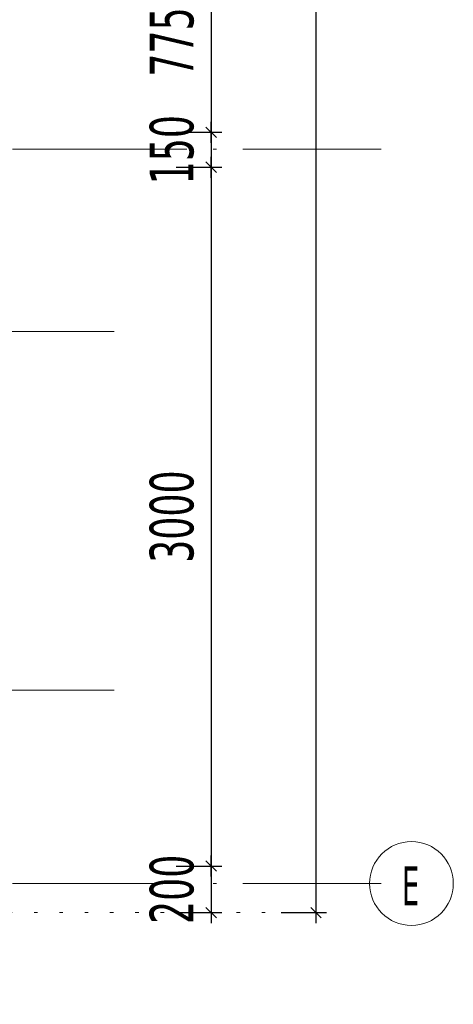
# Model space of a CAD drawing. Header units: millimetres. Extents: x 0 to 1517, y -116 to 725.
# Tile 10 of 256: x 599 to 623, y -77 to -21. Entities that reach past the tile are written whole.
import ezdxf

# ---------------------------------------------------------------- set-up
doc = ezdxf.new("R2010")
doc.units = ezdxf.units.MM
doc.linetypes.add('CADWORK_2', pattern=[1.45, 0.2, -1.25])
doc.linetypes.add('CADWORK_5', pattern=[13.2, 10, -1.5, 0.2, -1.5])
doc.layers.add('Ech.1_75', color=7, linetype='Continuous')
doc.styles.add('tahoma-', font='txt', dxfattribs={"height": 1})
doc.styles.add('tahoma-z-r', font='txt', dxfattribs={"width": 0.704918})
doc.dimstyles.new('ISO-25', dxfattribs={"dimtxt": 2.5, "dimasz": 2.5, "dimexe": 1.25, "dimexo": 0.625, "dimtad": 1, "dimtxsty": 'Standard', "dimcen": 2.5, "dimadec": 0, "dimazin": 0, "dimtfac": 1, "dimtmove": 0, "dimatfit": 3, "dimfxl": 1, "dimarcsym": 0})

# ---------------------------------------------------------------- blocks, each defined once
blk = doc.blocks.new('cw-dimension-symbol2')
at = {"color": 0, "linetype": 'Continuous', "lineweight": -2}
for p, q in [((-1, 0), (1, 0)), ((-0.5, -0.5), (0.5, 0.5))]:
    blk.add_line(p, q, dxfattribs=at)
blk = doc.blocks.new('*D137')
at = {"layer": 'Defpoints', "color": 0}
for p in [(607.564, -17.012), (607.564, -27.345), (609.564, -27.345)]:
    blk.add_point(p, dxfattribs=at)
at = {"layer": 'Ech.1_75', "color": 0, "linetype": 'Continuous', "lineweight": -2}
for p, q in [((607.564, -17.012), (610.164, -17.012)), ((609.564, -17.612), (609.564, -26.745)), ((607.564, -27.345), (610.164, -27.345))]:
    blk.add_line(p, q, dxfattribs=at)
at = {"layer": 'Ech.1_75', "color": 0, "lineweight": -2, "xscale": 0.6000000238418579, "yscale": 0.6000000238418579, "zscale": 0.6000000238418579}
for p, rotation in [((609.564, -17.012), 90), ((609.564, -27.345), 270)]:
    blk.add_blockref('cw-dimension-symbol2', p, dxfattribs=dict(at, rotation=rotation))
at = {"layer": 'Ech.1_75', "color": 7, "linetype": 'Continuous', "lineweight": 5, "insert": (607.314, -22.178), "char_height": 2.5, "attachment_point": 5, "rotation": 90, "style": 'tahoma-z-r'}
blk.add_mtext('775', dxfattribs=at)
blk = doc.blocks.new('*D138')
at = {"layer": 'Defpoints', "color": 0}
for p in [(607.564, -27.345), (607.564, -29.345), (609.564, -29.345)]:
    blk.add_point(p, dxfattribs=at)
at = {"layer": 'Ech.1_75', "color": 0, "linetype": 'Continuous', "lineweight": -2}
for p, q in [((607.564, -27.345), (610.164, -27.345)), ((609.564, -27.945), (609.564, -28.745)), ((607.564, -29.345), (610.164, -29.345))]:
    blk.add_line(p, q, dxfattribs=at)
at = {"layer": 'Ech.1_75', "color": 0, "lineweight": -2, "xscale": 0.6000000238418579, "yscale": 0.6000000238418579, "zscale": 0.6000000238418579}
for p, rotation in [((609.564, -27.345), 90), ((609.564, -29.345), 270)]:
    blk.add_blockref('cw-dimension-symbol2', p, dxfattribs=dict(at, rotation=rotation))
at = {"layer": 'Ech.1_75', "color": 7, "linetype": 'Continuous', "lineweight": 5, "insert": (607.314, -28.345), "char_height": 2.5, "attachment_point": 5, "rotation": 90, "style": 'tahoma-z-r'}
blk.add_mtext('150', dxfattribs=at)
blk = doc.blocks.new('*D139')
at = {"layer": 'Defpoints', "color": 0}
for p in [(607.564, -29.345), (607.564, -69.345), (609.564, -69.345)]:
    blk.add_point(p, dxfattribs=at)
at = {"layer": 'Ech.1_75', "color": 0, "linetype": 'Continuous', "lineweight": -2}
for p, q in [((607.564, -29.345), (610.164, -29.345)), ((609.564, -29.945), (609.564, -68.745)), ((607.564, -69.345), (610.164, -69.345))]:
    blk.add_line(p, q, dxfattribs=at)
at = {"layer": 'Ech.1_75', "color": 0, "lineweight": -2, "xscale": 0.6000000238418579, "yscale": 0.6000000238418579, "zscale": 0.6000000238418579}
for p, rotation in [((609.564, -29.345), 90), ((609.564, -69.345), 270)]:
    blk.add_blockref('cw-dimension-symbol2', p, dxfattribs=dict(at, rotation=rotation))
at = {"layer": 'Ech.1_75', "color": 5, "linetype": 'Continuous', "lineweight": 5, "insert": (607.314, -49.345), "char_height": 2.5, "attachment_point": 5, "rotation": 90, "style": 'tahoma-z-r'}
blk.add_mtext('3000', dxfattribs=at)
blk = doc.blocks.new('*D140')
at = {"layer": 'Defpoints', "color": 0}
for p in [(607.564, -69.345), (607.564, -72.012), (609.564, -72.012)]:
    blk.add_point(p, dxfattribs=at)
at = {"layer": 'Ech.1_75', "color": 0, "linetype": 'Continuous', "lineweight": -2}
for p, q in [((607.564, -69.345), (610.164, -69.345)), ((609.564, -69.945), (609.564, -71.412)), ((607.564, -72.012), (610.164, -72.012))]:
    blk.add_line(p, q, dxfattribs=at)
at = {"layer": 'Ech.1_75', "color": 0, "lineweight": -2, "xscale": 0.6000000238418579, "yscale": 0.6000000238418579, "zscale": 0.6000000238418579}
for p, rotation in [((609.564, -69.345), 90), ((609.564, -72.012), 270)]:
    blk.add_blockref('cw-dimension-symbol2', p, dxfattribs=dict(at, rotation=rotation))
at = {"layer": 'Ech.1_75', "color": 7, "linetype": 'Continuous', "lineweight": 5, "insert": (607.314, -70.678), "char_height": 2.5, "attachment_point": 5, "rotation": 90, "style": 'tahoma-z-r'}
blk.add_mtext('200', dxfattribs=at)
blk = doc.blocks.new('*D141')
at = {"layer": 'Defpoints', "color": 0}
for p in [(613.564, 39.988), (613.564, -72.012), (615.564, -72.012)]:
    blk.add_point(p, dxfattribs=at)
at = {"layer": 'Ech.1_75', "color": 0, "linetype": 'Continuous', "lineweight": -2}
for p, q in [((613.564, 39.988), (616.164, 39.988)), ((615.564, 39.388), (615.564, -71.412)), ((613.564, -72.012), (616.164, -72.012))]:
    blk.add_line(p, q, dxfattribs=at)
at = {"layer": 'Ech.1_75', "color": 0, "lineweight": -2, "xscale": 0.6000000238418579, "yscale": 0.6000000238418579, "zscale": 0.6000000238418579}
for p, rotation in [((615.564, 39.988), 90), ((615.564, -72.012), 270)]:
    blk.add_blockref('cw-dimension-symbol2', p, dxfattribs=dict(at, rotation=rotation))
at = {"layer": 'Ech.1_75', "color": 7, "linetype": 'Continuous', "lineweight": 5, "insert": (613.314, -16.012), "char_height": 2.5, "attachment_point": 5, "rotation": 90, "style": 'tahoma-z-r'}
blk.add_mtext('8400', dxfattribs=at)

msp = doc.modelspace()

# ---------------------------------------------------------------- linework, layer by layer
at = {"layer": 'Ech.1_75', "color": 7, "linetype": 'CADWORK_5', "lineweight": 5}
msp.add_lwpolyline([(360.575, -28.321), (619.303, -28.321)], dxfattribs=at)
at = {"layer": 'Ech.1_75', "color": 1, "linetype": 'CADWORK_5', "lineweight": 5, "elevation": 33.333}
for points in [[(582.139, -38.745), (603.997, -38.745)], [(582.139, -59.278), (603.997, -59.278)]]:
    msp.add_lwpolyline(points, dxfattribs=at)
at = {"layer": 'Ech.1_75', "color": 9, "linetype": 'CADWORK_2', "lineweight": 5, "elevation": 33.333}
msp.add_lwpolyline([(615.564, -72.012), (593.575, -72.012)], dxfattribs=at)

# ---------------------------------------------------------------- texts
at = {"layer": 'Ech.1_75', "color": 185, "linetype": 'Continuous', "insert": (593.783, -74.538), "char_height": 2.5, "attachment_point": 1, "style": 'tahoma-', "bg_fill": 3, "box_fill_scale": 1.15, "bg_fill_color": 256, "bg_fill_true_color": 13158600, "bg_fill_transparency": 33554687}
msp.add_mtext('\\A1;\\fTahoma|b0|i0;\\W0.600000;\\H2.346900;DEP', dxfattribs=at)

# ---------------------------------------------------------------- dimensions: what is measured, and where the dimension line sits
at = {"layer": 'Ech.1_75', "color": 7, "linetype": 'Continuous', "lineweight": 5}
for base, p1, p2, text, override, picture, middle in [((615.564, -72.012), (613.564, 39.988), (613.564, -72.012), '8400', {"dimtxt": 2.5, "dimasz": 0.6, "dimexe": 0.6, "dimexo": 0, "dimgap": 0, "dimdec": 0, "dimlfac": 1, "dimtxsty": 'tahoma-z-r', "dimblk": 'cw-dimension-symbol2', "dimclrt": 7, "dimtmove": 2}, '*D141', (613.314, -16.012)), ((609.564, -27.345), (607.564, -17.012), (607.564, -27.345), '775', {"dimtxt": 2.5, "dimasz": 0.6, "dimexe": 0.6, "dimexo": 0, "dimgap": 0, "dimdec": 2, "dimlfac": 1, "dimtxsty": 'tahoma-z-r', "dimblk": 'cw-dimension-symbol2', "dimclrt": 7, "dimtmove": 2}, '*D137', (607.314, -22.178)), ((609.564, -29.345), (607.564, -27.345), (607.564, -29.345), '150', {"dimtxt": 2.5, "dimasz": 0.6, "dimexe": 0.6, "dimexo": 0, "dimgap": 0, "dimdec": 0, "dimlfac": 1, "dimtxsty": 'tahoma-z-r', "dimblk": 'cw-dimension-symbol2', "dimclrt": 7, "dimtmove": 2}, '*D138', (607.314, -28.345)), ((609.564, -69.345), (607.564, -29.345), (607.564, -69.345), '3000', {"dimtxt": 2.5, "dimasz": 0.6, "dimexe": 0.6, "dimexo": 0, "dimgap": 0, "dimdec": 0, "dimlfac": 1, "dimtxsty": 'tahoma-z-r', "dimblk": 'cw-dimension-symbol2', "dimclrt": 5, "dimtmove": 2}, '*D139', (607.314, -49.345)), ((609.564, -72.012), (607.564, -69.345), (607.564, -72.012), '200', {"dimtxt": 2.5, "dimasz": 0.6, "dimexe": 0.6, "dimexo": 0, "dimgap": 0, "dimdec": 2, "dimlfac": 1, "dimtxsty": 'tahoma-z-r', "dimblk": 'cw-dimension-symbol2', "dimclrt": 7, "dimtmove": 2}, '*D140', (607.314, -70.678))]:
    dim = msp.add_linear_dim(base=base, p1=p1, p2=p2, angle=270, text=text, dimstyle='ISO-25', override=override, dxfattribs=at)
    dim.commit()
    dim.dimension.update_dxf_attribs({"geometry": picture, "text_midpoint": middle, "dimtype": 161, "text_rotation": 90})

# ---------------------------------------------------------------- wipeouts: each hides what was drawn before it
at = {"linetype": 'Continuous'}
msp.add_wipeout([(621.036, -72.745), (621.051, -72.745), (621.066, -72.745), (621.081, -72.744), (621.096, -72.744), (621.111, -72.744), (621.126, -72.743), (621.141, -72.743), (621.157, -72.742), (621.172, -72.741), (621.187, -72.74), (621.202, -72.739), (621.217, -72.738), (621.232, -72.737), (621.247, -72.736), (621.262, -72.734), (621.277, -72.733), (621.292, -72.731), (621.307, -72.73), (621.322, -72.728), (621.337, -72.726), (621.352, -72.724), (621.367, -72.722), (621.382, -72.72), (621.396, -72.718), (621.411, -72.715), (621.426, -72.713), (621.441, -72.71), (621.456, -72.708), (621.471, -72.705), (621.486, -72.702), (621.5, -72.7), (621.515, -72.697), (621.53, -72.693), (621.545, -72.69), (621.559, -72.687), (621.574, -72.684), (621.589, -72.68), (621.604, -72.677), (621.618, -72.673), (621.633, -72.669), (621.647, -72.666), (621.662, -72.662), (621.677, -72.658), (621.691, -72.654), (621.706, -72.65), (621.72, -72.645), (621.734, -72.641), (621.749, -72.637), (621.763, -72.632), (621.778, -72.627), (621.792, -72.623), (621.806, -72.618), (621.82, -72.613), (621.835, -72.608), (621.849, -72.603), (621.863, -72.598), (621.877, -72.593), (621.891, -72.587), (621.905, -72.582), (621.919, -72.576), (621.933, -72.571), (621.947, -72.565), (621.961, -72.559), (621.975, -72.553), (621.989, -72.548), (622.003, -72.541), (622.017, -72.535), (622.03, -72.529), (622.044, -72.523), (622.058, -72.516), (622.071, -72.51), (622.085, -72.503), (622.099, -72.497), (622.112, -72.49), (622.126, -72.483), (622.139, -72.476), (622.152, -72.469), (622.166, -72.462), (622.179, -72.455), (622.192, -72.448), (622.205, -72.441), (622.218, -72.433), (622.232, -72.426), (622.245, -72.418), (622.258, -72.411), (622.271, -72.403), (622.284, -72.395), (622.296, -72.387), (622.309, -72.379), (622.322, -72.371), (622.335, -72.363), (622.347, -72.355), (622.36, -72.347), (622.372, -72.338), (622.385, -72.33), (622.397, -72.321), (622.41, -72.313), (622.422, -72.304), (622.434, -72.295), (622.447, -72.287), (622.459, -72.278), (622.471, -72.269), (622.483, -72.26), (622.495, -72.25), (622.507, -72.241), (622.519, -72.232), (622.531, -72.223), (622.542, -72.213), (622.554, -72.204), (622.566, -72.194), (622.577, -72.184), (622.589, -72.175), (622.6, -72.165), (622.612, -72.155), (622.623, -72.145), (622.634, -72.135), (622.646, -72.125), (622.657, -72.115), (622.668, -72.105), (622.679, -72.094), (622.69, -72.084), (622.701, -72.074), (622.712, -72.063), (622.722, -72.053), (622.733, -72.042), (622.744, -72.031), (622.754, -72.02), (622.765, -72.01), (622.775, -71.999), (622.785, -71.988), (622.796, -71.977), (622.806, -71.966), (622.816, -71.955), (622.826, -71.943), (622.836, -71.932), (622.846, -71.921), (622.856, -71.909), (622.866, -71.898), (622.876, -71.886), (622.885, -71.875), (622.895, -71.863), (622.904, -71.851), (622.914, -71.84), (622.923, -71.828), (622.932, -71.816), (622.942, -71.804), (622.951, -71.792), (622.96, -71.78), (622.969, -71.768), (622.978, -71.756), (622.986, -71.743), (622.995, -71.731), (623.004, -71.719), (623.012, -71.706), (623.021, -71.694), (623.029, -71.681), (623.038, -71.669), (623.046, -71.656), (623.054, -71.644), (623.062, -71.631), (623.07, -71.618), (623.078, -71.605), (623.086, -71.592), (623.094, -71.58), (623.102, -71.567), (623.109, -71.554), (623.117, -71.541), (623.124, -71.527), (623.132, -71.514), (623.139, -71.501), (623.146, -71.488), (623.153, -71.475), (623.161, -71.461), (623.167, -71.448), (623.174, -71.434), (623.181, -71.421), (623.188, -71.408), (623.195, -71.394), (623.201, -71.38), (623.208, -71.367), (623.214, -71.353), (623.22, -71.339), (623.226, -71.326), (623.233, -71.312), (623.239, -71.298), (623.245, -71.284), (623.25, -71.27), (623.256, -71.256), (623.262, -71.242), (623.267, -71.228), (623.273, -71.214), (623.278, -71.2), (623.284, -71.186), (623.289, -71.172), (623.294, -71.158), (623.299, -71.144), (623.304, -71.129), (623.309, -71.115), (623.314, -71.101), (623.318, -71.087), (623.323, -71.072), (623.328, -71.058), (623.332, -71.043), (623.336, -71.029), (623.341, -71.014), (623.345, -71), (623.349, -70.985), (623.353, -70.971), (623.357, -70.956), (623.361, -70.942), (623.364, -70.927), (623.368, -70.912), (623.371, -70.898), (623.375, -70.883), (623.378, -70.868), (623.381, -70.854), (623.385, -70.839), (623.388, -70.824), (623.391, -70.809), (623.393, -70.795), (623.396, -70.78), (623.399, -70.765), (623.401, -70.75), (623.404, -70.735), (623.406, -70.72), (623.409, -70.705), (623.411, -70.691), (623.413, -70.676), (623.415, -70.661), (623.417, -70.646), (623.419, -70.631), (623.421, -70.616), (623.422, -70.601), (623.424, -70.586), (623.425, -70.571), (623.427, -70.556), (623.428, -70.541), (623.429, -70.526), (623.43, -70.511), (623.431, -70.496), (623.432, -70.481), (623.433, -70.465), (623.434, -70.45), (623.434, -70.435), (623.435, -70.42), (623.435, -70.405), (623.436, -70.39), (623.436, -70.375), (623.436, -70.36), (623.436, -70.345), (623.436, -70.33), (623.436, -70.315), (623.436, -70.3), (623.435, -70.285), (623.435, -70.27), (623.434, -70.254), (623.434, -70.239), (623.433, -70.224), (623.432, -70.209), (623.431, -70.194), (623.43, -70.179), (623.429, -70.164), (623.428, -70.149), (623.427, -70.134), (623.425, -70.119), (623.424, -70.104), (623.422, -70.089), (623.421, -70.074), (623.419, -70.059), (623.417, -70.044), (623.415, -70.029), (623.413, -70.014), (623.411, -69.999), (623.409, -69.984), (623.406, -69.969), (623.404, -69.955), (623.401, -69.94), (623.399, -69.925), (623.396, -69.91), (623.393, -69.895), (623.391, -69.88), (623.388, -69.866), (623.385, -69.851), (623.381, -69.836), (623.378, -69.821), (623.375, -69.807), (623.371, -69.792), (623.368, -69.777), (623.364, -69.763), (623.361, -69.748), (623.357, -69.733), (623.353, -69.719), (623.349, -69.704), (623.345, -69.69), (623.341, -69.675), (623.336, -69.661), (623.332, -69.646), (623.328, -69.632), (623.323, -69.618), (623.318, -69.603), (623.314, -69.589), (623.309, -69.575), (623.304, -69.56), (623.299, -69.546), (623.294, -69.532), (623.289, -69.518), (623.284, -69.504), (623.278, -69.49), (623.273, -69.475), (623.267, -69.461), (623.262, -69.447), (623.256, -69.433), (623.25, -69.419), (623.245, -69.406), (623.239, -69.392), (623.233, -69.378), (623.226, -69.364), (623.22, -69.35), (623.214, -69.337), (623.208, -69.323), (623.201, -69.309), (623.195, -69.296), (623.188, -69.282), (623.181, -69.269), (623.174, -69.255), (623.167, -69.242), (623.161, -69.229), (623.153, -69.215), (623.146, -69.202), (623.139, -69.189), (623.132, -69.175), (623.124, -69.162), (623.117, -69.149), (623.109, -69.136), (623.102, -69.123), (623.094, -69.11), (623.086, -69.097), (623.078, -69.084), (623.07, -69.072), (623.062, -69.059), (623.054, -69.046), (623.046, -69.034), (623.038, -69.021), (623.029, -69.008), (623.021, -68.996), (623.012, -68.983), (623.004, -68.971), (622.995, -68.959), (622.986, -68.946), (622.978, -68.934), (622.969, -68.922), (622.96, -68.91), (622.951, -68.898), (622.942, -68.886), (622.932, -68.874), (622.923, -68.862), (622.914, -68.85), (622.904, -68.838), (622.895, -68.827), (622.885, -68.815), (622.876, -68.803), (622.866, -68.792), (622.856, -68.78), (622.846, -68.769), (622.836, -68.758), (622.826, -68.746), (622.816, -68.735), (622.806, -68.724), (622.796, -68.713), (622.785, -68.702), (622.775, -68.691), (622.765, -68.68), (622.754, -68.669), (622.744, -68.659), (622.733, -68.648), (622.722, -68.637), (622.712, -68.627), (622.701, -68.616), (622.69, -68.606), (622.679, -68.595), (622.668, -68.585), (622.657, -68.575), (622.646, -68.565), (622.634, -68.555), (622.623, -68.545), (622.612, -68.535), (622.6, -68.525), (622.589, -68.515), (622.577, -68.505), (622.566, -68.496), (622.554, -68.486), (622.542, -68.477), (622.531, -68.467), (622.519, -68.458), (622.507, -68.449), (622.495, -68.439), (622.483, -68.43), (622.471, -68.421), (622.459, -68.412), (622.447, -68.403), (622.434, -68.394), (622.422, -68.386), (622.41, -68.377), (622.397, -68.368), (622.385, -68.36), (622.372, -68.351), (622.36, -68.343), (622.347, -68.335), (622.335, -68.327), (622.322, -68.319), (622.309, -68.31), (622.296, -68.303), (622.284, -68.295), (622.271, -68.287), (622.258, -68.279), (622.245, -68.271), (622.232, -68.264), (622.218, -68.256), (622.205, -68.249), (622.192, -68.242), (622.179, -68.235), (622.166, -68.227), (622.152, -68.22), (622.139, -68.213), (622.126, -68.206), (622.112, -68.2), (622.099, -68.193), (622.085, -68.186), (622.071, -68.18), (622.058, -68.173), (622.044, -68.167), (622.03, -68.161), (622.017, -68.154), (622.003, -68.148), (621.989, -68.142), (621.975, -68.136), (621.961, -68.13), (621.947, -68.125), (621.933, -68.119), (621.919, -68.113), (621.905, -68.108), (621.891, -68.103), (621.877, -68.097), (621.863, -68.092), (621.849, -68.087), (621.835, -68.082), (621.82, -68.077), (621.806, -68.072), (621.792, -68.067), (621.778, -68.062), (621.763, -68.058), (621.749, -68.053), (621.734, -68.049), (621.72, -68.044), (621.706, -68.04), (621.691, -68.036), (621.677, -68.032), (621.662, -68.028), (621.647, -68.024), (621.633, -68.02), (621.618, -68.017), (621.604, -68.013), (621.589, -68.009), (621.574, -68.006), (621.559, -68.003), (621.545, -67.999), (621.53, -67.996), (621.515, -67.993), (621.5, -67.99), (621.486, -67.987), (621.471, -67.985), (621.456, -67.982), (621.441, -67.979), (621.426, -67.977), (621.411, -67.974), (621.396, -67.972), (621.382, -67.97), (621.367, -67.968), (621.352, -67.966), (621.337, -67.964), (621.322, -67.962), (621.307, -67.96), (621.292, -67.959), (621.277, -67.957), (621.262, -67.956), (621.247, -67.954), (621.232, -67.953), (621.217, -67.952), (621.202, -67.951), (621.187, -67.95), (621.172, -67.949), (621.157, -67.948), (621.141, -67.947), (621.126, -67.947), (621.111, -67.946), (621.096, -67.946), (621.081, -67.945), (621.066, -67.945), (621.051, -67.945), (621.036, -67.945), (621.021, -67.945), (621.006, -67.945), (620.991, -67.945), (620.976, -67.946), (620.961, -67.946), (620.945, -67.947), (620.93, -67.947), (620.915, -67.948), (620.9, -67.949), (620.885, -67.95), (620.87, -67.951), (620.855, -67.952), (620.84, -67.953), (620.825, -67.954), (620.81, -67.956), (620.795, -67.957), (620.78, -67.959), (620.765, -67.96), (620.75, -67.962), (620.735, -67.964), (620.72, -67.966), (620.705, -67.968), (620.69, -67.97), (620.675, -67.972), (620.661, -67.974), (620.646, -67.977), (620.631, -67.979), (620.616, -67.982), (620.601, -67.985), (620.586, -67.987), (620.571, -67.99), (620.557, -67.993), (620.542, -67.996), (620.527, -67.999), (620.512, -68.003), (620.498, -68.006), (620.483, -68.009), (620.468, -68.013), (620.454, -68.017), (620.439, -68.02), (620.424, -68.024), (620.41, -68.028), (620.395, -68.032), (620.381, -68.036), (620.366, -68.04), (620.352, -68.044), (620.337, -68.049), (620.323, -68.053), (620.309, -68.058), (620.294, -68.062), (620.28, -68.067), (620.266, -68.072), (620.251, -68.077), (620.237, -68.082), (620.223, -68.087), (620.209, -68.092), (620.195, -68.097), (620.181, -68.103), (620.166, -68.108), (620.152, -68.113), (620.138, -68.119), (620.124, -68.125), (620.111, -68.13), (620.097, -68.136), (620.083, -68.142), (620.069, -68.148), (620.055, -68.154), (620.041, -68.161), (620.028, -68.167), (620.014, -68.173), (620, -68.18), (619.987, -68.186), (619.973, -68.193), (619.96, -68.2), (619.946, -68.206), (619.933, -68.213), (619.92, -68.22), (619.906, -68.227), (619.893, -68.235), (619.88, -68.242), (619.867, -68.249), (619.853, -68.256), (619.84, -68.264), (619.827, -68.271), (619.814, -68.279), (619.801, -68.287), (619.788, -68.295), (619.776, -68.303), (619.763, -68.31), (619.75, -68.319), (619.737, -68.327), (619.725, -68.335), (619.712, -68.343), (619.699, -68.351), (619.687, -68.36), (619.675, -68.368), (619.662, -68.377), (619.65, -68.386), (619.637, -68.394), (619.625, -68.403), (619.613, -68.412), (619.601, -68.421), (619.589, -68.43), (619.577, -68.439), (619.565, -68.449), (619.553, -68.458), (619.541, -68.467), (619.529, -68.477), (619.518, -68.486), (619.506, -68.496), (619.495, -68.505), (619.483, -68.515), (619.472, -68.525), (619.46, -68.535), (619.449, -68.545), (619.438, -68.555), (619.426, -68.565), (619.415, -68.575), (619.404, -68.585), (619.393, -68.595), (619.382, -68.606), (619.371, -68.616), (619.36, -68.627), (619.35, -68.637), (619.339, -68.648), (619.328, -68.659), (619.318, -68.669), (619.307, -68.68), (619.297, -68.691), (619.286, -68.702), (619.276, -68.713), (619.266, -68.724), (619.256, -68.735), (619.246, -68.746), (619.236, -68.758), (619.226, -68.769), (619.216, -68.78), (619.206, -68.792), (619.196, -68.803), (619.187, -68.815), (619.177, -68.827), (619.168, -68.838), (619.158, -68.85), (619.149, -68.862), (619.14, -68.874), (619.13, -68.886), (619.121, -68.898), (619.112, -68.91), (619.103, -68.922), (619.094, -68.934), (619.085, -68.946), (619.077, -68.959), (619.068, -68.971), (619.059, -68.983), (619.051, -68.996), (619.043, -69.008), (619.034, -69.021), (619.026, -69.034), (619.018, -69.046), (619.01, -69.059), (619.002, -69.072), (618.994, -69.084), (618.986, -69.097), (618.978, -69.11), (618.97, -69.123), (618.963, -69.136), (618.955, -69.149), (618.948, -69.162), (618.94, -69.175), (618.933, -69.189), (618.926, -69.202), (618.918, -69.215), (618.911, -69.229), (618.904, -69.242), (618.898, -69.255), (618.891, -69.269), (618.884, -69.282), (618.877, -69.296), (618.871, -69.309), (618.864, -69.323), (618.858, -69.337), (618.852, -69.35), (618.845, -69.364), (618.839, -69.378), (618.833, -69.392), (618.827, -69.406), (618.822, -69.419), (618.816, -69.433), (618.81, -69.447), (618.804, -69.461), (618.799, -69.475), (618.794, -69.49), (618.788, -69.504), (618.783, -69.518), (618.778, -69.532), (618.773, -69.546), (618.768, -69.56), (618.763, -69.575), (618.758, -69.589), (618.753, -69.603), (618.749, -69.618), (618.744, -69.632), (618.74, -69.646), (618.735, -69.661), (618.731, -69.675), (618.727, -69.69), (618.723, -69.704), (618.719, -69.719), (618.715, -69.733), (618.711, -69.748), (618.708, -69.763), (618.704, -69.777), (618.701, -69.792), (618.697, -69.807), (618.694, -69.821), (618.691, -69.836), (618.687, -69.851), (618.684, -69.866), (618.681, -69.88), (618.678, -69.895), (618.676, -69.91), (618.673, -69.925), (618.67, -69.94), (618.668, -69.955), (618.665, -69.969), (618.663, -69.984), (618.661, -69.999), (618.659, -70.014), (618.657, -70.029), (618.655, -70.044), (618.653, -70.059), (618.651, -70.074), (618.65, -70.089), (618.648, -70.104), (618.647, -70.119), (618.645, -70.134), (618.644, -70.149), (618.643, -70.164), (618.642, -70.179), (618.641, -70.194), (618.64, -70.209), (618.639, -70.224), (618.638, -70.239), (618.638, -70.254), (618.637, -70.27), (618.637, -70.285), (618.636, -70.3), (618.636, -70.315), (618.636, -70.33), (618.636, -70.345), (618.636, -70.36), (618.636, -70.375), (618.636, -70.39), (618.637, -70.405), (618.637, -70.42), (618.638, -70.435), (618.638, -70.45), (618.639, -70.465), (618.64, -70.481), (618.641, -70.496), (618.642, -70.511), (618.643, -70.526), (618.644, -70.541), (618.645, -70.556), (618.647, -70.571), (618.648, -70.586), (618.65, -70.601), (618.651, -70.616), (618.653, -70.631), (618.655, -70.646), (618.657, -70.661), (618.659, -70.676), (618.661, -70.691), (618.663, -70.705), (618.665, -70.72), (618.668, -70.735), (618.67, -70.75), (618.673, -70.765), (618.676, -70.78), (618.678, -70.795), (618.681, -70.809), (618.684, -70.824), (618.687, -70.839), (618.691, -70.854), (618.694, -70.868), (618.697, -70.883), (618.701, -70.898), (618.704, -70.912), (618.708, -70.927), (618.711, -70.942), (618.715, -70.956), (618.719, -70.971), (618.723, -70.985), (618.727, -71), (618.731, -71.014), (618.735, -71.029), (618.74, -71.043), (618.744, -71.058), (618.749, -71.072), (618.753, -71.087), (618.758, -71.101), (618.763, -71.115), (618.768, -71.129), (618.773, -71.144), (618.778, -71.158), (618.783, -71.172), (618.788, -71.186), (618.794, -71.2), (618.799, -71.214), (618.804, -71.228), (618.81, -71.242), (618.816, -71.256), (618.822, -71.27), (618.827, -71.284), (618.833, -71.298), (618.839, -71.312), (618.845, -71.326), (618.852, -71.339), (618.858, -71.353), (618.864, -71.367), (618.871, -71.38), (618.877, -71.394), (618.884, -71.408), (618.891, -71.421), (618.898, -71.434), (618.904, -71.448), (618.911, -71.461), (618.918, -71.475), (618.926, -71.488), (618.933, -71.501), (618.94, -71.514), (618.948, -71.527), (618.955, -71.541), (618.963, -71.554), (618.97, -71.567), (618.978, -71.58), (618.986, -71.592), (618.994, -71.605), (619.002, -71.618), (619.01, -71.631), (619.018, -71.644), (619.026, -71.656), (619.034, -71.669), (619.043, -71.681), (619.051, -71.694), (619.059, -71.706), (619.068, -71.719), (619.077, -71.731), (619.085, -71.743), (619.094, -71.756), (619.103, -71.768), (619.112, -71.78), (619.121, -71.792), (619.13, -71.804), (619.14, -71.816), (619.149, -71.828), (619.158, -71.84), (619.168, -71.851), (619.177, -71.863), (619.187, -71.875), (619.196, -71.886), (619.206, -71.898), (619.216, -71.909), (619.226, -71.921), (619.236, -71.932), (619.246, -71.943), (619.256, -71.955), (619.266, -71.966), (619.276, -71.977), (619.286, -71.988), (619.297, -71.999), (619.307, -72.01), (619.318, -72.02), (619.328, -72.031), (619.339, -72.042), (619.35, -72.053), (619.36, -72.063), (619.371, -72.074), (619.382, -72.084), (619.393, -72.094), (619.404, -72.105), (619.415, -72.115), (619.426, -72.125), (619.438, -72.135), (619.449, -72.145), (619.46, -72.155), (619.472, -72.165), (619.483, -72.175), (619.495, -72.184), (619.506, -72.194), (619.518, -72.204), (619.529, -72.213), (619.541, -72.223), (619.553, -72.232), (619.565, -72.241), (619.577, -72.25), (619.589, -72.26), (619.601, -72.269), (619.613, -72.278), (619.625, -72.287), (619.637, -72.295), (619.65, -72.304), (619.662, -72.313), (619.675, -72.321), (619.687, -72.33), (619.699, -72.338), (619.712, -72.347), (619.725, -72.355), (619.737, -72.363), (619.75, -72.371), (619.763, -72.379), (619.776, -72.387), (619.788, -72.395), (619.801, -72.403), (619.814, -72.411), (619.827, -72.418), (619.84, -72.426), (619.853, -72.433), (619.867, -72.441), (619.88, -72.448), (619.893, -72.455), (619.906, -72.462), (619.92, -72.469), (619.933, -72.476), (619.946, -72.483), (619.96, -72.49), (619.973, -72.497), (619.987, -72.503), (620, -72.51), (620.014, -72.516), (620.028, -72.523), (620.041, -72.529), (620.055, -72.535), (620.069, -72.541), (620.083, -72.548), (620.097, -72.553), (620.111, -72.559), (620.124, -72.565), (620.138, -72.571), (620.152, -72.576), (620.166, -72.582), (620.181, -72.587), (620.195, -72.593), (620.209, -72.598), (620.223, -72.603), (620.237, -72.608), (620.251, -72.613), (620.266, -72.618), (620.28, -72.623), (620.294, -72.627), (620.309, -72.632), (620.323, -72.637), (620.337, -72.641), (620.352, -72.645), (620.366, -72.65), (620.381, -72.654), (620.395, -72.658), (620.41, -72.662), (620.424, -72.666), (620.439, -72.669), (620.454, -72.673), (620.468, -72.677), (620.483, -72.68), (620.498, -72.684), (620.512, -72.687), (620.527, -72.69), (620.542, -72.693), (620.557, -72.697), (620.571, -72.7), (620.586, -72.702), (620.601, -72.705), (620.616, -72.708), (620.631, -72.71), (620.646, -72.713), (620.661, -72.715), (620.675, -72.718), (620.69, -72.72), (620.705, -72.722), (620.72, -72.724), (620.735, -72.726), (620.75, -72.728), (620.765, -72.73), (620.78, -72.731), (620.795, -72.733), (620.81, -72.734), (620.825, -72.736), (620.84, -72.737), (620.855, -72.738), (620.87, -72.739), (620.885, -72.74), (620.9, -72.741), (620.915, -72.742), (620.93, -72.743), (620.945, -72.743), (620.961, -72.744), (620.976, -72.744), (620.991, -72.744), (621.006, -72.745), (621.021, -72.745)], dxfattribs=at).dxf.layer = 'Ech.1_75'

# ---------------------------------------------------------------- next in the draw order: linework, layer by layer
at = {"layer": 'Ech.1_75', "color": 7, "linetype": 'CADWORK_5', "lineweight": 5}
msp.add_lwpolyline([(360.575, -70.345), (619.303, -70.345)], dxfattribs=at)
at = {"layer": 'Ech.1_75', "color": 7, "lineweight": 5}
msp.add_circle((621.036, -70.345), 2.4, dxfattribs=at)

# ---------------------------------------------------------------- next in the draw order: texts
at = {"layer": 'Ech.1_75', "color": 7, "linetype": 'Continuous', "style": 'tahoma-', "width": 0.6}
msp.add_text('E', height=2.229, dxfattribs=at).set_placement((620.487, -71.595))

doc.saveas('drawing.dxf')
